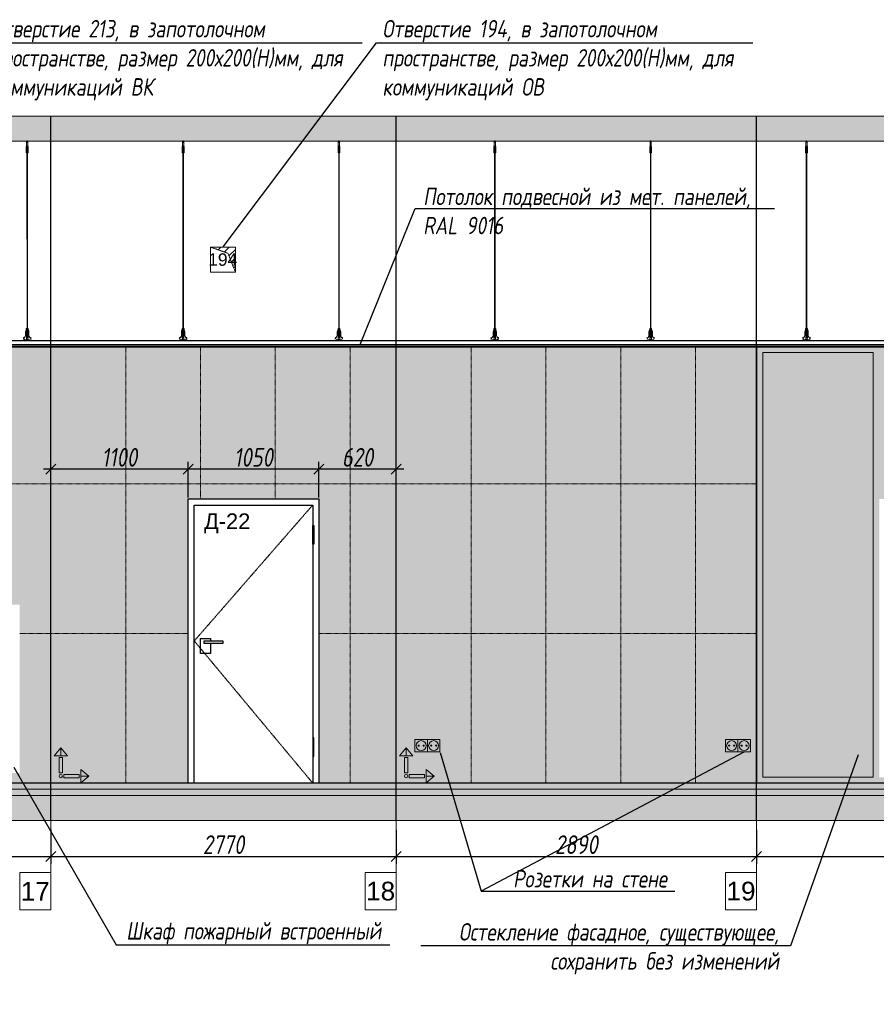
# Model space of a CAD drawing. Header units: millimetres. Extents: x -57162 to 485422, y -209335 to -9481.
# Tile 40 of 256: x 89983 to 96853, y -201562 to -193662. Entities that reach past the tile are written whole.
import ezdxf
from ezdxf import colors
from ezdxf.entities.mleader import LeaderData, LeaderLine
from ezdxf.math import Vec2, Vec3

# ---------------------------------------------------------------- set-up
doc = ezdxf.new("R2010")
doc.units = ezdxf.units.MM
doc.linetypes.add('( Hidden )', pattern=[0.375, 0.25, -0.125])
doc.linetypes.add('DASHDOT', pattern=[25.4, 12.7, -6.35, 0, -6.35])
doc.layers.get('Defpoints').update_dxf_attribs({"color": 31})
for name, color, linetype, lineweight in [('3_RC_Ceiling', 253, 'Continuous', 5), ('A-DETL-GENF', 7, 'Continuous', 5), ('EOM', 1, 'Continuous', 5), ('meb', 26, 'Continuous', 15)]:
    doc.layers.add(name, color=color, linetype=linetype, lineweight=lineweight)
for name, color, linetype, lineweight, true_color in [('dim_per', 7, 'Continuous', 9, 0x1c3800), ('dim_razv', 7, 'DASHDOT', 9, 0x183018), ('pol', 7, 'Continuous', 15, 0x55666d)]:
    doc.layers.add(name, color=color, linetype=linetype, lineweight=lineweight, true_color=true_color)
doc.styles.add('fl_iso paper', font='isocpeur.ttf', dxfattribs={"width": 0.8, "oblique": 10})
doc.styles.get("Standard").update_dxf_attribs({"font": 'arial.ttf'})
doc.dimstyles.new('In tre 1_50', dxfattribs={"dimtxt": 150, "dimasz": 80, "dimexe": 60, "dimexo": 10, "dimgap": 20, "dimtad": 1, "dimdec": 0, "dimrnd": 5, "dimzin": 0, "dimdsep": 46, "dimtxsty": 'fl_iso paper', "dimblk": 'OBLIQUE', "dimcen": 0, "dimdle": 60, "dimadec": 0, "dimazin": 0, "dimtfac": 1, "dimtdec": 0, "dimtofl": 0, "dimtmove": 1, "dimatfit": 1, "dimfxl": 40, "dimtolj": 1, "dimtzin": 0, "dimarcsym": 1})

# ---------------------------------------------------------------- blocks, each defined once
blk = doc.blocks.new('_Oblique')
at = {"color": 0, "linetype": 'ByBlock', "lineweight": -2}
blk.add_line((-0.5, -0.5), (0.5, 0.5), dxfattribs=at)
blk = doc.blocks.new('*D1013')
at = {"layer": 'Defpoints', "color": 0, "linetype": 'ByBlock', "transparency": 16777216}
for p in [(87882.5, -200152.1), (90232.5, -200152.1), (90232.5, -200375.5)]:
    blk.add_point(p, dxfattribs=at)
at = {"layer": 'dim_razv', "color": 0, "linetype": 'ByBlock', "lineweight": -2, "transparency": 16777216}
for p, q in [((87882.5, -200162.1), (87882.5, -200435.5)), ((90232.5, -200162.1), (90232.5, -200435.5)), ((87822.5, -200375.5), (90292.5, -200375.5))]:
    blk.add_line(p, q, dxfattribs=at)
at = {"layer": 'dim_razv', "color": 0, "linetype": 'ByBlock', "lineweight": -2, "transparency": 16777216, "xscale": 80, "yscale": 80, "zscale": 80, "rotation": 180}
blk.add_blockref('_Oblique', (87882.5, -200375.5), dxfattribs=at)
at = {"layer": 'dim_razv', "color": 0, "linetype": 'ByBlock', "lineweight": -2, "transparency": 16777216, "xscale": 80, "yscale": 80, "zscale": 80}
blk.add_blockref('_Oblique', (90232.5, -200375.5), dxfattribs=at)
at = {"layer": 'dim_razv', "color": 0, "linetype": 'ByBlock', "transparency": 16777216, "insert": (89057.5, -200280.5), "char_height": 150, "attachment_point": 5, "style": 'fl_iso paper'}
blk.add_mtext('\\A1;2350', dxfattribs=at)
blk = doc.blocks.new('*D1014')
at = {"layer": 'Defpoints', "color": 0, "linetype": 'ByBlock', "transparency": 16777216}
for p in [(90232.5, -200152.1), (93002.5, -200152.1), (93002.5, -200375.5)]:
    blk.add_point(p, dxfattribs=at)
at = {"layer": 'dim_razv', "color": 0, "linetype": 'ByBlock', "lineweight": -2, "transparency": 16777216}
for p, q in [((90232.5, -200162.1), (90232.5, -200435.5)), ((93002.5, -200162.1), (93002.5, -200435.5)), ((90172.5, -200375.5), (93062.5, -200375.5))]:
    blk.add_line(p, q, dxfattribs=at)
at = {"layer": 'dim_razv', "color": 0, "linetype": 'ByBlock', "lineweight": -2, "transparency": 16777216, "xscale": 80, "yscale": 80, "zscale": 80, "rotation": 180}
blk.add_blockref('_Oblique', (90232.5, -200375.5), dxfattribs=at)
at = {"layer": 'dim_razv', "color": 0, "linetype": 'ByBlock', "lineweight": -2, "transparency": 16777216, "xscale": 80, "yscale": 80, "zscale": 80}
blk.add_blockref('_Oblique', (93002.5, -200375.5), dxfattribs=at)
at = {"layer": 'dim_razv', "color": 0, "linetype": 'ByBlock', "transparency": 16777216, "insert": (91617.5, -200280.5), "char_height": 150, "attachment_point": 5, "style": 'fl_iso paper'}
blk.add_mtext('\\A1;2770', dxfattribs=at)
blk = doc.blocks.new('*D1015')
at = {"layer": 'Defpoints', "color": 0, "linetype": 'ByBlock', "transparency": 16777216}
for p in [(93002.5, -200152.1), (95892.5, -200152.1), (95892.5, -200375.5)]:
    blk.add_point(p, dxfattribs=at)
at = {"layer": 'dim_razv', "color": 0, "linetype": 'ByBlock', "lineweight": -2, "transparency": 16777216}
for p, q in [((93002.5, -200162.1), (93002.5, -200435.5)), ((95892.5, -200162.1), (95892.5, -200435.5)), ((92942.5, -200375.5), (95952.5, -200375.5))]:
    blk.add_line(p, q, dxfattribs=at)
at = {"layer": 'dim_razv', "color": 0, "linetype": 'ByBlock', "lineweight": -2, "transparency": 16777216, "xscale": 80, "yscale": 80, "zscale": 80, "rotation": 180}
blk.add_blockref('_Oblique', (93002.5, -200375.5), dxfattribs=at)
at = {"layer": 'dim_razv', "color": 0, "linetype": 'ByBlock', "lineweight": -2, "transparency": 16777216, "xscale": 80, "yscale": 80, "zscale": 80}
blk.add_blockref('_Oblique', (95892.5, -200375.5), dxfattribs=at)
at = {"layer": 'dim_razv', "color": 0, "linetype": 'ByBlock', "transparency": 16777216, "insert": (94447.5, -200280.5), "char_height": 150, "attachment_point": 5, "style": 'fl_iso paper'}
blk.add_mtext('\\A1;2890', dxfattribs=at)
blk = doc.blocks.new('*D1016')
at = {"layer": 'Defpoints', "color": 0, "linetype": 'ByBlock', "transparency": 16777216}
for p in [(95892.5, -200152.1), (98327.5, -200152.1), (98327.5, -200375.5)]:
    blk.add_point(p, dxfattribs=at)
at = {"layer": 'dim_razv', "color": 0, "linetype": 'ByBlock', "lineweight": -2, "transparency": 16777216}
for p, q in [((95892.5, -200162.1), (95892.5, -200435.5)), ((98327.5, -200162.1), (98327.5, -200435.5)), ((95832.5, -200375.5), (98387.5, -200375.5))]:
    blk.add_line(p, q, dxfattribs=at)
at = {"layer": 'dim_razv', "color": 0, "linetype": 'ByBlock', "lineweight": -2, "transparency": 16777216, "xscale": 80, "yscale": 80, "zscale": 80, "rotation": 180}
blk.add_blockref('_Oblique', (95892.5, -200375.5), dxfattribs=at)
at = {"layer": 'dim_razv', "color": 0, "linetype": 'ByBlock', "lineweight": -2, "transparency": 16777216, "xscale": 80, "yscale": 80, "zscale": 80}
blk.add_blockref('_Oblique', (98327.5, -200375.5), dxfattribs=at)
at = {"layer": 'dim_razv', "color": 0, "linetype": 'ByBlock', "transparency": 16777216, "insert": (97110, -200280.5), "char_height": 150, "attachment_point": 5, "style": 'fl_iso paper'}
blk.add_mtext('\\A1;2435', dxfattribs=at)
blk = doc.blocks.new('*D1031')
at = {"layer": 'Defpoints', "color": 0, "linetype": 'ByBlock', "transparency": 16777216}
for p in [(92382.5, -197268), (93002.5, -197459.1), (92382.5, -197506.3)]:
    blk.add_point(p, dxfattribs=at)
at = {"layer": 'dim_razv', "color": 0, "linetype": 'ByBlock', "lineweight": -2, "transparency": 16777216}
for p, q in [((92382.5, -197496.3), (92382.5, -197208)), ((93002.5, -197449.1), (93002.5, -197208)), ((93062.5, -197268), (92322.5, -197268))]:
    blk.add_line(p, q, dxfattribs=at)
at = {"layer": 'dim_razv', "color": 0, "linetype": 'ByBlock', "lineweight": -2, "transparency": 16777216, "xscale": 80, "yscale": 80, "zscale": 80, "rotation": 180}
blk.add_blockref('_Oblique', (92382.5, -197268), dxfattribs=at)
at = {"layer": 'dim_razv', "color": 0, "linetype": 'ByBlock', "lineweight": -2, "transparency": 16777216, "xscale": 80, "yscale": 80, "zscale": 80}
blk.add_blockref('_Oblique', (93002.5, -197268), dxfattribs=at)
at = {"layer": 'dim_razv', "color": 0, "linetype": 'ByBlock', "transparency": 16777216, "insert": (92692.5, -197173), "char_height": 150, "attachment_point": 5, "style": 'fl_iso paper'}
blk.add_mtext('\\A1;620', dxfattribs=at)
blk = doc.blocks.new('*D1032')
at = {"layer": 'Defpoints', "color": 0, "linetype": 'ByBlock', "transparency": 16777216}
for p in [(91332.5, -197268), (91332.5, -197506.3), (92382.5, -197506.3)]:
    blk.add_point(p, dxfattribs=at)
at = {"layer": 'dim_razv', "color": 0, "linetype": 'ByBlock', "lineweight": -2, "transparency": 16777216}
for p, q in [((91332.5, -197496.3), (91332.5, -197208)), ((92382.5, -197496.3), (92382.5, -197208)), ((92442.5, -197268), (91272.5, -197268))]:
    blk.add_line(p, q, dxfattribs=at)
at = {"layer": 'dim_razv', "color": 0, "linetype": 'ByBlock', "lineweight": -2, "transparency": 16777216, "xscale": 80, "yscale": 80, "zscale": 80, "rotation": 180}
blk.add_blockref('_Oblique', (91332.5, -197268), dxfattribs=at)
at = {"layer": 'dim_razv', "color": 0, "linetype": 'ByBlock', "lineweight": -2, "transparency": 16777216, "xscale": 80, "yscale": 80, "zscale": 80}
blk.add_blockref('_Oblique', (92382.5, -197268), dxfattribs=at)
at = {"layer": 'dim_razv', "color": 0, "linetype": 'ByBlock', "transparency": 16777216, "insert": (91857.5, -197173), "char_height": 150, "attachment_point": 5, "style": 'fl_iso paper'}
blk.add_mtext('\\A1;1050', dxfattribs=at)
blk = doc.blocks.new('*D1033')
at = {"layer": 'Defpoints', "color": 0, "linetype": 'ByBlock', "transparency": 16777216}
for p in [(90232.5, -197268), (91332.5, -197506.3), (90232.5, -197674.6)]:
    blk.add_point(p, dxfattribs=at)
at = {"layer": 'dim_razv', "color": 0, "linetype": 'ByBlock', "lineweight": -2, "transparency": 16777216}
for p, q in [((90232.5, -197664.6), (90232.5, -197208)), ((91332.5, -197496.3), (91332.5, -197208)), ((91392.5, -197268), (90172.5, -197268))]:
    blk.add_line(p, q, dxfattribs=at)
at = {"layer": 'dim_razv', "color": 0, "linetype": 'ByBlock', "lineweight": -2, "transparency": 16777216, "xscale": 80, "yscale": 80, "zscale": 80, "rotation": 180}
blk.add_blockref('_Oblique', (90232.5, -197268), dxfattribs=at)
at = {"layer": 'dim_razv', "color": 0, "linetype": 'ByBlock', "lineweight": -2, "transparency": 16777216, "xscale": 80, "yscale": 80, "zscale": 80}
blk.add_blockref('_Oblique', (91332.5, -197268), dxfattribs=at)
at = {"layer": 'dim_razv', "color": 0, "linetype": 'ByBlock', "transparency": 16777216, "insert": (90782.5, -197173), "char_height": 150, "attachment_point": 5, "style": 'fl_iso paper'}
blk.add_mtext('\\A1;1100', dxfattribs=at)
blk = doc.blocks.new('1')
at = {"layer": 'pol', "linetype": 'ByBlock'}
h = blk.add_hatch(color=1, dxfattribs=at)
h.paths.add_polyline_path([(35776.4, 73135.4), (35803.1, 73135.4), (35803.1, 73259), (35776.4, 73259)])
h.paths.add_polyline_path([(35789.8, 73274.6), (35843.2, 73274.6), (35789.8, 73338.2)])
h.paths.add_polyline_path([(35789.8, 73274.6), (35736.3, 73274.6), (35789.8, 73338.2)])
edge = h.paths.add_edge_path()
edge.add_arc((35789.8, 73110.5), 13.4, 0, 360)
h = blk.add_hatch(color=1, dxfattribs=at)
h.paths.add_polyline_path([(35813.3, 73097.1), (35813.3, 73123.9), (35936.9, 73123.9), (35936.9, 73097.1)])
h.paths.add_polyline_path([(35952.5, 73110.5), (35952.5, 73164), (36016.1, 73110.5)])
h.paths.add_polyline_path([(35952.5, 73110.5), (35952.5, 73057), (36016.1, 73110.5)])
at = {"layer": 'pol', "color": 1, "linetype": 'ByBlock'}
for points in [[(35789.8, 73274.6), (35736.3, 73274.6), (35789.8, 73338.2), (35789.8, 73274.6)], [(35789.8, 73274.6), (35843.2, 73274.6), (35789.8, 73338.2), (35789.8, 73274.6)], [(35952.5, 73110.5), (35952.5, 73164), (36016.1, 73110.5), (35952.5, 73110.5)], [(35952.5, 73110.5), (35952.5, 73057), (36016.1, 73110.5), (35952.5, 73110.5)]]:
    blk.add_lwpolyline(points, dxfattribs=at)
for points in [[(35776.4, 73135.4), (35803.1, 73135.4), (35803.1, 73259), (35776.4, 73259)], [(35813.3, 73097.1), (35813.3, 73123.9), (35936.9, 73123.9), (35936.9, 73097.1)]]:
    blk.add_lwpolyline(points, close=True, dxfattribs=at)
blk.add_circle((35789.8, 73110.5), 13.4, dxfattribs=at)
blk = doc.blocks.new('*U1036')
at = {"layer": '3_RC_Ceiling', "ltscale": 20}
for p, q in [((490272.3, -64062.5), (490277.8, -64062.5)), ((490274.8, -64010.2), (490274.8, -64070.1)), ((490284.8, -64048.3), (490274.8, -64048.3)), ((490277.8, -64049.5), (490277.8, -64070.1)), ((490277.8, -64097.8), (490277.8, -64057.1)), ((490279.8, -64005.3), (490279.8, -64024.4)), ((490281.8, -64049.5), (490281.8, -64070.1)), ((490281.8, -64097.8), (490281.8, -64057)), ((490281.8, -64062.5), (490287.3, -64062.5)), ((490284.8, -64010.2), (490284.8, -64070.1)), ((490272.3, -64091), (490277.8, -64091)), ((490284.8, -64070.1), (490274.8, -64070.1)), ((490277.9, -65491.9), (490277.8, -64104)), ((490281.8, -64091), (490287.3, -64091)), ((490281.9, -65491.9), (490281.8, -64104.1)), ((490277.9, -65511.1), (490277.9, -65482.6)), ((490281.9, -65511.1), (490281.9, -65482.6)), ((490272.4, -65524.1), (490277.9, -65524.1)), ((490272.4, -65552.6), (490277.9, -65552.6)), ((490277.9, -65559.3), (490277.9, -65518.6)), ((490277.9, -65582.5), (490277.9, -65566.3)), ((490281.9, -65559.4), (490281.9, -65518.6)), ((490281.9, -65524.1), (490287.4, -65524.1)), ((490281.9, -65552.6), (490287.4, -65552.6)), ((490281.9, -65582.5), (490281.9, -65566.3)), ((490285.6, -65568.8), (490274.1, -65568.8)), ((490274.1, -65586.8), (490274.1, -65597.8)), ((490274.1, -65597.8), (490274.1, -65604.3)), ((490276.5, -65574.8), (490276.5, -65571.4)), ((490277.9, -65570.9), (490277, -65570.9)), ((490277.9, -65575.3), (490277, -65575.3)), ((490277.4, -65574.8), (490277.3, -65570.9)), ((490277.9, -65574.8), (490277.4, -65574.8)), ((490282.8, -65570.9), (490281.9, -65570.9)), ((490282.4, -65574.8), (490281.9, -65574.8)), ((490282.8, -65575.3), (490281.9, -65575.3)), ((490282.4, -65574.8), (490282.4, -65570.9)), ((490283.3, -65574.8), (490283.3, -65571.4)), ((490285.6, -65586.8), (490285.6, -65597.8)), ((490285.6, -65597.8), (490285.6, -65604.3))]:
    blk.add_line(p, q, dxfattribs=at)
at = {"layer": '3_RC_Ceiling', "ltscale": 20, "elevation": -5.1}
blk.add_lwpolyline([(490272.3, -64051.8), (490272.3, -64102.6, 0.311691), (490287.3, -64102.6), (490287.3, -64051.8, 0.333333)], format="xyb", close=True, dxfattribs=at)
at = {"layer": '3_RC_Ceiling', "ltscale": 20}
for points in [[(490282, -64057.5, 0.15158), (490281.9, -64057.1, 0.106977), (490281.4, -64056.6, 0.07462), (490280.7, -64056.3, 0.061287), (490279.9, -64056.2, 0.061287), (490279, -64056.3, 0.07462), (490278.3, -64056.6, 0.106977), (490277.8, -64057.1, 0.15158), (490277.7, -64057.5, 0.156429), (490277.8, -64058, 0.106977)], [(490282, -64057.5, -0.164855), (490281.8, -64058, -0.106977)], [(490282, -64097.3, -0.15158), (490281.9, -64097.7, -0.106977), (490281.4, -64098.2, -0.07462), (490280.7, -64098.5, -0.061287), (490279.9, -64098.6, -0.061287), (490279, -64098.5, -0.07462), (490278.3, -64098.2, -0.106977), (490277.8, -64097.7, -0.15158), (490277.7, -64097.3, -0.156429), (490277.8, -64096.8, -0.106977)], [(490281.8, -64096.8, -0.164855), (490282, -64097.3, -0.15158)], [(490287.4, -65524.7, -0.160742), (490293.9, -65538), (490293.9, -65568.4, 0.196304), (490301, -65585.9, -0.186577), (490301.9, -65587.9, 0.403263), (490303.4, -65589.3), (490303.4, -65589.3, 0.315299), (490304.8, -65588.4), (490305, -65587.7, -0.253979), (490306.1, -65586.8, -0.113914), (490306.5, -65586.8, -0.349227), (490307.7, -65588.2), (490307.7, -65590.4, -0.065543), (490307.5, -65591.7), (490306.1, -65596.9, -0.339454), (490296.4, -65604.3), (490263.3, -65604.3, -0.339454), (490253.6, -65596.9), (490252.2, -65591.7, -0.065543), (490252, -65590.4), (490252, -65588.2, -0.349227), (490253.2, -65586.8, -0.113914), (490253.6, -65586.8, -0.253979), (490254.7, -65587.7), (490254.9, -65588.4, 0.315299), (490256.4, -65589.3), (490256.4, -65589.3, 0.403263), (490257.9, -65587.9, -0.186577), (490258.7, -65585.9, 0.196304), (490265.9, -65568.4), (490265.9, -65538, -0.160742), (490272.4, -65524.7)], [(490282, -65519.1, 0.15158), (490281.9, -65518.6, 0.106977), (490281.4, -65518.2, 0.07462), (490280.7, -65517.9, 0.061287), (490279.9, -65517.8, 0.061287), (490279, -65517.9, 0.07462), (490278.3, -65518.2, 0.106977), (490277.8, -65518.6, 0.15158), (490277.7, -65519.1, 0.156429), (490277.9, -65519.6, 0.106977)], [(490282, -65558.9, -0.15158), (490281.9, -65559.3, -0.106977), (490281.4, -65559.8, -0.07462), (490280.7, -65560.1, -0.061287), (490279.9, -65560.2, -0.061287), (490279, -65560.1, -0.07462), (490278.3, -65559.8, -0.106977), (490277.8, -65559.3, -0.15158), (490277.7, -65558.9, -0.156429), (490277.9, -65558.4, -0.106977)], [(490282, -65519.1, -0.164855), (490281.9, -65519.6, -0.106977)], [(490281.9, -65558.4, -0.164855), (490282, -65558.9, -0.15158)], [(490285.6, -65588.8), (490286.4, -65588.8, 0.414214), (490286.9, -65588.3), (490286.9, -65587.3, 0.414214), (490286.4, -65586.8), (490273.4, -65586.8, 0.414214), (490272.9, -65587.3), (490272.9, -65588.3, 0.414214), (490273.4, -65588.8), (490274.1, -65588.8)], [(490285.6, -65595.8), (490286.4, -65595.8, -0.414214), (490286.9, -65596.3), (490286.9, -65597.3, -0.414214), (490286.4, -65597.8), (490273.4, -65597.8, -0.414214), (490272.9, -65597.3), (490272.9, -65596.3, -0.414214), (490273.4, -65595.8), (490274.1, -65595.8)], [(490285.6, -65604.3), (490285.6, -65605.3, -0.414214), (490282.6, -65608.3), (490277.1, -65608.3, -0.414214), (490274.1, -65605.3), (490274.1, -65604.3)]]:
    blk.add_lwpolyline(points, format="xyb", dxfattribs=at)
blk.add_lwpolyline([(490272.4, -65513.4), (490272.4, -65564.2, 0.311691), (490287.4, -65564.2), (490287.4, -65513.4, 0.333333)], format="xyb", close=True, dxfattribs=at)
at = {"layer": '3_RC_Ceiling', "ltscale": 20, "const_width": 2.22}
blk.add_lwpolyline([(490307.6, -65584.7, -1), (490312.1, -65584.7), (490312.1, -65586.3, -0.267949), (490311.4, -65587.5, 0.57735), (490311.4, -65589.9, -0.267949), (490312.1, -65591.1), (490312.1, -65593.7, -0.267949), (490311.4, -65594.9, 0.57735), (490311.4, -65597.3, -0.267949), (490312.1, -65598.5), (490312.1, -65601.2, -0.267949), (490311.4, -65602.4, 0.57735), (490311.4, -65604.8, -0.267949), (490312.1, -65606), (490312.1, -65608.8, -0.414214), (490310.7, -65610.2), (490304.5, -65610.2, -0.247529), (490303.3, -65609.6, 0.247529), (490302.2, -65609), (490298.3, -65609, 0.247529), (490297.1, -65609.6, -0.247529), (490296, -65610.2), (490282.3, -65610.2, -0.267949), (490281.1, -65609.5, 0.57735), (490278.7, -65609.5, -0.267949), (490277.5, -65610.2), (490263.7, -65610.2, -0.247529), (490262.6, -65609.6, 0.247529), (490261.4, -65609), (490257.6, -65609, 0.247529), (490256.4, -65609.6, -0.247529), (490255.3, -65610.2), (490249, -65610.2, -0.414214), (490247.6, -65608.8), (490247.6, -65606, -0.267949), (490248.3, -65604.8, 0.57735), (490248.3, -65602.4, -0.267949), (490247.6, -65601.2), (490247.6, -65598.5, -0.267949), (490248.3, -65597.3, 0.57735), (490248.3, -65594.9, -0.267949), (490247.6, -65593.7), (490247.6, -65591.1, -0.267949), (490248.3, -65589.9, 0.57735), (490248.3, -65587.5, -0.267949), (490247.6, -65586.3), (490247.6, -65584.7, -1), (490252.1, -65584.7, -1)], format="xyb", dxfattribs=at)
at = {"layer": '3_RC_Ceiling', "ltscale": 20, "flags": 128}
blk.add_lwpolyline([(490285.6, -65586.8, -0.414214), (490286.1, -65586.3), (490286.6, -65586.3), (490286.6, -65573.3), (490286.1, -65573.3, -0.414214), (490285.6, -65572.8), (490285.6, -65567.9), (490274.1, -65567.9), (490274.1, -65572.8, -0.414214), (490273.6, -65573.3), (490273.1, -65573.3), (490273.1, -65586.3), (490273.6, -65586.3, -0.414214), (490274.1, -65586.8)], format="xyb", dxfattribs=at)
at = {"layer": '3_RC_Ceiling', "ltscale": 20}
for centre in [(490279.8, -64066.3), (490279.8, -64086.3), (490279.9, -65527.8), (490279.9, -65547.8)]:
    blk.add_circle(centre, 1.6, dxfattribs=at)
for centre, radius, start, end in [((490279.8, -64076.3), 2.8, 131.81165, 228.19115), ((490279.8, -64076.3), 2.8, 131.81165, 228.19115), ((490279.8, -64076.3), 2.8, 48.19102, 131.81165), ((490279.8, -64076.3), 2.8, 228.19115, 311.81178), ((490279.8, -64076.3), 2.8, 311.81178, 48.19102), ((490279.9, -65537.8), 2.8, 131.81165, 228.19115), ((490279.9, -65537.8), 2.8, 131.81165, 228.19115), ((490279.9, -65537.8), 2.8, 48.19102, 131.81165), ((490279.9, -65537.8), 2.8, 228.19115, 311.81178), ((490279.9, -65537.8), 2.8, 311.81178, 48.19102), ((490277, -65571.4), 0.5, 90.0014, 180.0014), ((490277, -65574.8), 0.5, 180.0014, 270.0014), ((490278.4, -65582.5), 0.531, 180.0014, 219.64067), ((490279.1, -65581.9), 1.44, 219.64067, 243.43635), ((490279.6, -65581), 2.48, 243.43635, 258.30048), ((490279.9, -65579.5), 3.99, 258.30048, 270.0014), ((490279.9, -65579.5), 3.99, 270.0014, 281.70232), ((490280.2, -65581), 2.48, 281.70232, 296.56645), ((490280.6, -65581.9), 1.44, 296.56645, 320.36213), ((490281.3, -65582.5), 0.531, 320.36213, 0.0014), ((490282.8, -65571.4), 0.5, 0.0014, 90.0014), ((490282.8, -65574.8), 0.5, 270.0014, 0.0014)]:
    blk.add_arc(centre, radius, start, end, dxfattribs=at)
blk = doc.blocks.new('*U1209')
at = {"layer": '3_RC_Ceiling'}
blk.add_blockref('*U1036', (-490279.9, 64807.8, 2.5), dxfattribs=at)
blk = doc.blocks.new('*U1210')
at = {"color": 0, "linetype": 'ByBlock', "lineweight": -2, "transparency": 16777216}
for p in [(3750, 0), (5000, 0), (6250, 0), (7500, 0), (8750, 0), (10000, 0)]:
    blk.add_blockref('*U1209', p, dxfattribs=at)

msp = doc.modelspace()

# ---------------------------------------------------------------- hatches: boundary and pattern name
at = {"linetype": '( Hidden )', "lineweight": 13, "ltscale": 1000}
h = msp.add_hatch(dxfattribs=at)
h.set_pattern_fill('ANSI31', color=253, scale=15)
h.set_pattern_definition([(45, (-69063.69, 550), (-33.6759605, 33.6759605), [])])
h.paths.add_polyline_path([(91712.5, -195686.3), (91712.5, -195486.3), (91512.5, -195486.3), (91652.9, -195536.2)])
at = {"linetype": 'ByBlock'}
h = msp.add_hatch(color=252, dxfattribs=at)
h.dxf.hatch_style = 1
h.paths.add_polyline_path([(95892.5, -196286.3), (98327.5, -196286.3), (98327.5, -199786.3), (95892.5, -199786.3)])
h.paths.add_polyline_path([(95942.5, -199740.3), (96827.7, -199740.3), (96827.7, -196332.3), (95942.5, -196332.3)], flags=16)
h.paths.add_polyline_path([(98277.5, -196332.3), (96877.7, -196332.3), (96877.7, -197506.3), (98277.5, -197506.3)], flags=16)
h.paths.add_polyline_path([(96877.7, -197552.3), (97818.2, -197552.3), (97818.2, -199740.3), (96877.7, -199740.3)], flags=16)
h.paths.add_polyline_path([(97818.2, -199740.3), (98277.5, -199740.3), (98277.5, -197552.3), (97818.2, -197552.3)], flags=16)
h.paths.add_polyline_path([(96877.7, -197506.3), (98277.5, -197506.3), (98277.5, -197552.3), (96877.7, -197552.3)], flags=16)
at = {"lineweight": 13}
h = msp.add_hatch(color=253, dxfattribs=at)
h.dxf.hatch_style = 1
h.set_gradient(color1=(0, 18, 71), color2=(216, 219, 228), name='INVCURVED')
h.paths.add_polyline_path([(95942.5, -199740.3), (96827.7, -199740.3), (96827.7, -196332.3), (95942.5, -196332.3)])
h.paths.add_polyline_path([(98277.5, -196332.3), (96877.7, -196332.3), (96877.7, -197506.3), (98277.5, -197506.3)])
h.paths.add_polyline_path([(96957.7, -197632.3), (97738.2, -197632.3), (97738.2, -199660.3), (96957.7, -199660.3)])
h.paths.add_polyline_path([(97898.2, -199660.3), (98197.5, -199660.3), (98197.5, -197632.3), (97898.2, -197632.3)])
at = {"layer": 'A-DETL-GENF'}
h = msp.add_hatch(dxfattribs=at)
h.set_pattern_fill('ANSI35', color=256, scale=20, style=0)
h.set_pattern_definition([(45, (-66125.5, -202177.55), (-89.80256, 89.80256), []), (45, (-66035.7, -202177.55), (-89.80256, 89.80256), [158.75, -31.75, 0, -31.75])])
h.paths.add_polyline_path([(85632.2, -194636.3), (109539.3, -194636.3), (109539.3, -194436.3), (85632.2, -194436.3)])
h = msp.add_hatch(dxfattribs=at)
h.set_pattern_fill('AR-CONC', color=256, style=0)
h.set_pattern_definition([(50, (-66125.5, -207627.55), (182.18467, -15.93909), [19.05, -209.55]), (355, (-66125.5, -207627.55), (-35.24342, 191.05685), [15.24, -167.64058]), (100.45144, (-66110.32, -207628.88), (146.94125, 175.11775), [16.19, -178.09024]), (46.1842, (-66125.5, -207576.75), (271.07904, -42.04233), [28.575, -314.325]), (96.63556, (-66102.91, -207580.25), (237.40413, 247.42612), [24.28502, -267.1356]), (351.18415, (-66125.5, -207576.75), (237.40413, 247.42612), [22.85997, -251.45973]), (21, (-66100.1, -207589.45), (151.61439, -102.2652), [19.05, -209.55]), (326, (-66100.1, -207589.45), (61.80203, 184.18797), [15.24, -167.64]), (71.45144, (-66087.47, -207597.97), (213.41642, 81.92277), [16.19, -178.08994]), (37.5, (-66125.504, -207627.55), (3.088603, 84.55504), [0, -165.608, 0, -170.18, 0, -168.275]), (7.5, (-66125.5, -207627.55), (66.819663, 100.180575), [0, -97.028, 0, -161.798, 0, -64.135]), (327.5, (-66182.146, -207627.55), (135.590595, -5.728744), [0, -63.5, 0, -198.12, 0, -262.89]), (317.5, (-66207.55, -207627.55), (148.12918, 25.42649), [0, -82.55, 0, -131.572, 0, -186.69])])
h.paths.add_polyline_path([(85632.2, -199836.3), (109539.3, -199836.3), (109539.3, -199786.3), (85632.2, -199786.3)])
h = msp.add_hatch(dxfattribs=at)
h.set_pattern_fill('ANSI35', color=256, scale=10, style=0)
h.set_pattern_definition([(45, (-66125.504, -207627.55), (-44.90128, 44.90128), []), (45, (-66080.6, -207627.55), (-44.90128, 44.90128), [79.375, -15.875, 0, -15.875])])
h.paths.add_polyline_path([(109539.3, -199886.3), (85632.2, -199886.3), (85632.2, -199836.3), (109539.3, -199836.3)])
h = msp.add_hatch(dxfattribs=at)
h.set_pattern_fill('ANSI35', color=256, scale=20, style=0)
h.set_pattern_definition([(45, (-66125.5, -207627.55), (-89.80256, 89.80256), []), (45, (-66035.7, -207627.55), (-89.80256, 89.80256), [158.75, -31.75, 0, -31.75])])
h.paths.add_polyline_path([(85632.2, -200086.3), (109539.3, -200086.3), (109539.3, -199886.3), (85632.2, -199886.3)])
at = {"layer": 'dim_razv', "true_color": 0xffffff, "transparency": 33554687}
h = msp.add_hatch(dxfattribs=at)
h.set_pattern_fill('AR-SAND', scale=3, angle=315)
h.set_pattern_definition([(352.5, (120932.77, 10341.21), (100.42605, 107.214405), [0, -115.824, 0, -129.54, 0, -123.825]), (322.5, (120932.77, 10341.21), (247.41986, 56.70328), [0, -62.484, 0, -104.394, 0, -40.005]), (282.5, (120866.5, 10407.49), (168.09969, -167.48995), [0, -38.1, 0, -137.16, 0, -179.07]), (272.5, (120866.5, 10407.49), (209.26523, -114.68433), [0, -19.05, 0, -89.916, 0, -102.87])])
h.paths.add_polyline_path([(86082.5, -196286.3), (95892.5, -196286.3), (95892.5, -199786.3), (86082.5, -199786.3)])
h.paths.add_polyline_path([(87682.5, -199786.3), (87682.5, -197486.3), (86082.5, -197486.3), (86082.5, -199786.3)], flags=17)
h.paths.add_polyline_path([(89232.5, -198356.3), (89982.5, -198356.3), (89982.5, -199706.3), (89232.5, -199706.3)], flags=16)
h.paths.add_polyline_path([(91332.5, -197506.3), (92382.5, -197506.3), (92382.5, -199786.3), (91332.5, -199786.3)], flags=16)

# ---------------------------------------------------------------- linework, layer by layer
at = {"lineweight": 13}
for points in [[(85632.2, -194636.3), (109539.3, -194636.3), (109539.3, -194436.3), (85632.2, -194436.3)], [(91712.5, -195686.3), (91512.5, -195686.3), (91512.5, -195486.3), (91712.5, -195486.3)], [(95942.5, -199740.3), (96827.7, -199740.3), (96827.7, -196332.3), (95942.5, -196332.3)], [(92382.5, -197506.3), (91332.5, -197506.3), (91332.5, -199786.3), (92382.5, -199786.3)], [(92382.5, -197506.3), (91332.5, -197506.3), (91332.5, -199786.3), (92382.5, -199786.3)], [(85632.2, -199836.3), (109539.3, -199836.3), (109539.3, -199786.3), (85632.2, -199786.3)], [(109539.3, -199886.3), (85632.2, -199886.3), (85632.2, -199836.3), (109539.3, -199836.3)], [(85632.2, -200086.3), (109539.3, -200086.3), (109539.3, -199886.3), (85632.2, -199886.3)]]:
    msp.add_lwpolyline(points, close=True, dxfattribs=at)
at = {"lineweight": 30}
for points in [[(90232.5, -200086.3), (90232.5, -194436.3)], [(93002.5, -200086.3), (93002.5, -194436.3)], [(95892.5, -200086.3), (95892.5, -194436.3)]]:
    msp.add_lwpolyline(points, dxfattribs=at)
at = {"color": 253, "linetype": '( Hidden )', "lineweight": 13, "ltscale": 15}
msp.add_lwpolyline([(91712.5, -195686.3), (91712.5, -195486.3), (91512.5, -195486.3), (91652.9, -195536.2)], close=True, dxfattribs=at)
at = {"linetype": 'ByBlock'}
for points in [[(86082.5, -196236.3), (109102.5, -196236.3), (109102.5, -196271.3), (86082.5, -196271.3)], [(109102.5, -196286.3), (86082.5, -196286.3), (86082.5, -196271.3), (109102.5, -196271.3)], [(86082.5, -196286.3), (95892.5, -196286.3), (95892.5, -199786.3), (86082.5, -199786.3)], [(95892.5, -196286.3), (98327.5, -196286.3), (98327.5, -199786.3), (95892.5, -199786.3)], [(91332.5, -197506.3), (92382.5, -197506.3), (92382.5, -199786.3), (91332.5, -199786.3)], [(91382.5, -197556.3), (92332.5, -197556.3), (92332.5, -199786.3), (91382.5, -199786.3)], [(92332.5, -197718.7), (92342.5, -197718.7), (92342.5, -197868.7), (92332.5, -197868.7)], [(91462.5, -198646.3), (91612.5, -198646.3), (91612.5, -198666.3), (91462.5, -198666.3)], [(92332.5, -199574), (92342.5, -199574), (92342.5, -199424), (92332.5, -199424)]]:
    msp.add_lwpolyline(points, close=True, dxfattribs=at)
at = {"color": 253, "linetype": '( Hidden )', "lineweight": 13, "ltscale": 15}
msp.add_lwpolyline([(92332.5, -197556.3), (91382.5, -198646.3), (92332.5, -199786.3)], dxfattribs=at)
at = {"linetype": 'ByBlock'}
msp.add_lwpolyline([(91512.5, -198666.3), (91512.5, -198746.3), (91432.5, -198746.3), (91432.5, -198626.3), (91512.5, -198626.3), (91512.5, -198646.3)], dxfattribs=at)
at = {"layer": 'dim_razv', "color": 253, "ltscale": 0.3, "transparency": 33554687}
for points in [[(90832.5, -199786.3), (90832.5, -196286.3)], [(91432.5, -197506.3), (91432.5, -196286.3)], [(92032.5, -197506.3), (92032.5, -196286.3)], [(92632.5, -199786.3), (92632.5, -196286.3)], [(93602.5, -199786.3), (93602.5, -196286.3)], [(94202.5, -199786.3), (94202.5, -196286.3)], [(94802.5, -199786.3), (94802.5, -196286.3)], [(95402.5, -199786.3), (95402.5, -196286.3)], [(86082.5, -197386.3), (95892.5, -197386.3)], [(89982.5, -198586.3), (91332.5, -198586.3)], [(92382.5, -198586.3), (95892.5, -198586.3)]]:
    msp.add_lwpolyline(points, dxfattribs=at)
at = {"layer": 'EOM', "color": 252, "linetype": 'ByBlock'}
for points in [[(93252.5, -199536.3), (93152.5, -199536.3), (93152.5, -199436.3), (93252.5, -199436.3)], [(93352.5, -199536.3), (93252.5, -199536.3), (93252.5, -199436.3), (93352.5, -199436.3)], [(95742.5, -199536.3), (95642.5, -199536.3), (95642.5, -199436.3), (95742.5, -199436.3)], [(95842.5, -199536.3), (95742.5, -199536.3), (95742.5, -199436.3), (95842.5, -199436.3)]]:
    msp.add_lwpolyline(points, close=True, dxfattribs=at)
for centre, radius in [((93202.5, -199486.3), 40), ((93302.5, -199486.3), 40), ((95692.5, -199486.3), 40), ((95792.5, -199486.3), 40), ((93182.5, -199486.3), 5), ((93222.5, -199486.3), 5), ((93282.5, -199486.3), 5), ((93322.5, -199486.3), 5), ((95672.5, -199486.3), 5), ((95712.5, -199486.3), 5), ((95772.5, -199486.3), 5), ((95812.5, -199486.3), 5)]:
    msp.add_circle(centre, radius, dxfattribs=at)
at = {"layer": 'meb', "color": 5, "true_color": 0x0505ff}
for points in [[(90232.5, -199500), (90232.5, -200804.2)], [(93002.5, -199500), (93002.5, -200804.2)], [(95892.5, -199500), (95892.5, -200804.2)]]:
    msp.add_lwpolyline(points, dxfattribs=at)
for points in [[(89982.5, -200804.2), (90232.5, -200804.2), (90232.5, -200504.2), (89982.5, -200504.2)], [(92752.5, -200804.2), (93002.5, -200804.2), (93002.5, -200504.2), (92752.5, -200504.2)], [(95642.5, -200804.2), (95892.5, -200804.2), (95892.5, -200504.2), (95642.5, -200504.2)]]:
    msp.add_lwpolyline(points, close=True, dxfattribs=at)

# ---------------------------------------------------------------- block references
msp.add_blockref('*U1210', (86293.1, -195433.9, -2.5))
at = {"linetype": 'ByBlock', "xscale": 0.9938708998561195, "yscale": 0.9938708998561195, "zscale": 0.9938708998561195}
for p in [(54741.6, -272392.7), (57511.6, -272392.7)]:
    msp.add_blockref('1', p, dxfattribs=at)

# ---------------------------------------------------------------- texts
at = {"linetype": 'ByBlock', "insert": (91646.5, -197703.4), "char_height": 125, "attachment_point": 5}
msp.add_mtext_dynamic_manual_height_columns('Д-22', width=726.14, gutter_width=12.5, heights=[0], dxfattribs=at)
at = {"layer": 'Defpoints', "lineweight": 13, "insert": (91610.8, -195587), "char_height": 100, "attachment_point": 5}
msp.add_mtext_dynamic_manual_height_columns('194', width=219.763, gutter_width=12.5, heights=[0], dxfattribs=at)
at = {"layer": 'meb', "color": 5, "true_color": 0x0505ff, "char_height": 150, "attachment_point": 5}
for s, insert in [('17', (90107.5, -200654.2)), ('18', (92877.5, -200654.2)), ('19', (95767.5, -200654.2))]:
    msp.add_mtext_dynamic_manual_height_columns(s, width=165.776, gutter_width=12.5, heights=[0], dxfattribs=dict(at, insert=insert))

# ---------------------------------------------------------------- dimensions: what is measured, and where the dimension line sits
at = {"layer": 'dim_razv', "linetype": 'ByBlock'}
for base, p1, p2, picture, middle in [((90232.5, -197268), (91332.5, -197506.3), (90232.5, -197674.6), '*D1033', (90782.5, -197173)), ((91332.5, -197268), (92382.5, -197506.3), (91332.5, -197506.3), '*D1032', (91857.5, -197173)), ((92382.5, -197268), (93002.5, -197459.1), (92382.5, -197506.3), '*D1031', (92692.5, -197173))]:
    dim = msp.add_linear_dim(base=base, p1=p1, p2=p2, angle=180, dimstyle='In tre 1_50', dxfattribs=at)
    dim.commit()
    dim.dimension.update_dxf_attribs({"geometry": picture, "text_midpoint": middle})
for base, p1, p2, picture, middle in [((90232.5, -200375.5), (87882.5, -200152.1), (90232.5, -200152.1), '*D1013', (89057.5, -200280.5)), ((93002.5, -200375.5), (90232.5, -200152.1), (93002.5, -200152.1), '*D1014', (91617.5, -200280.5)), ((95892.5, -200375.5), (93002.5, -200152.1), (95892.5, -200152.1), '*D1015', (94447.5, -200280.5)), ((98327.5, -200375.5), (95892.5, -200152.1), (98327.5, -200152.1), '*D1016', (97110, -200280.5))]:
    dim = msp.add_linear_dim(base=base, p1=p1, p2=p2, dimstyle='In tre 1_50', dxfattribs=at)
    dim.commit()
    dim.dimension.update_dxf_attribs({"geometry": picture, "text_midpoint": middle})

# ---------------------------------------------------------------- leaders
at = {"layer": 'dim_per', "linetype": 'ByBlock'}
ml = msp.add_multileader_mtext('Standard', dxfattribs=at)
ml.set_content('Отверстие 213, в запотолочном пространстве, размер 200х200(Н)мм, для коммуникаций ВК', color=256, style='fl_iso paper')
ml.set_leader_properties()
ml.build(insert=Vec2(0, 0))
ml.multileader.update_dxf_attribs({"text_left_attachment_type": 6, "text_right_attachment_type": 6, "dogleg_length": 252.8})
ctx = ml.context
ctx.base_point, ctx.char_height, ctx.plane_origin = Vec3(89755.6, -193846.3), 140, Vec3(94283.9, -190758.1)
ctx.left_attachment, ctx.right_attachment = 6, 6
notes = []
notes.append((ctx, [(0, (1, 1, 0), (89713.6, -193846.3), (1, 0), 42, [(0, [(88912.5, -195386.3)], 0, [])])]))
ctx.mtext.insert, ctx.mtext.width, ctx.mtext.flow_direction = Vec3(89757.6, -193664.3), 2942.015, 5
ml = msp.add_multileader_mtext('Standard', dxfattribs=at)
ml.set_content('Отверстие 194, в запотолочном пространстве, размер 200х200(Н)мм, для коммуникаций ОВ', color=256, style='fl_iso paper')
ml.set_leader_properties()
ml.build(insert=Vec2(0, 0))
ml.multileader.update_dxf_attribs({"text_left_attachment_type": 6, "text_right_attachment_type": 6, "dogleg_length": 252.8})
ctx = ml.context
ctx.base_point, ctx.char_height, ctx.plane_origin = Vec3(92889.2, -193846.3), 140, Vec3(90911.8, -190758.1)
ctx.left_attachment, ctx.right_attachment = 6, 6
notes.append((ctx, [(1, (1, 1, 0), (92843.6, -193846.3), (1, 0), 45.6, [(0, [(91612.5, -195486.3)], 0, [])])]))
ctx.mtext.insert, ctx.mtext.width, ctx.mtext.flow_direction = Vec3(92891.2, -193664.3), 2942.015, 5
ml = msp.add_multileader_mtext('Standard', dxfattribs=at)
ml.set_content('Потолок подвесной из мет. панелей, \\PRAL 9016', color=256, style='fl_iso paper')
ml.set_leader_properties()
ml.build(insert=Vec2(0, 0))
ml.multileader.update_dxf_attribs({"text_left_attachment_type": 6, "text_right_attachment_type": 6, "dogleg_length": 252.8})
ctx = ml.context
ctx.base_point, ctx.char_height, ctx.plane_origin = Vec3(93216.5, -195177.8), 140, Vec3(93274.6, -194506.8)
ctx.left_attachment, ctx.right_attachment = 6, 6
notes.append((ctx, [(0, (1, 1, 0), (93153, -195177.8), (1, 0), 63.5, [(0, [(92711.4, -196271.3)], 0, [])])]))
ctx.mtext.insert, ctx.mtext.flow_direction = Vec3(93218.5, -195009.8), 5
ml = msp.add_multileader_mtext('Standard', dxfattribs=at)
ml.set_content('Розетки на стене', color=256, style='fl_iso paper')
ml.set_leader_properties()
ml.build(insert=Vec2(0, 0))
ml.multileader.update_dxf_attribs({"text_left_attachment_type": 6, "text_right_attachment_type": 6, "dogleg_length": 252.8})
ctx = ml.context
ctx.base_point, ctx.char_height, ctx.plane_origin = Vec3(93937.5, -200652.5), 140, Vec3(101524.6, -209121.1)
ctx.left_attachment, ctx.right_attachment = 6, 6
notes.append((ctx, [(1, (1, 1, 0), (93684.7, -200652.5), (1, 0), 252.8, [(0, [(95792.5, -199536.3)], 0, []), (2, [(93352.5, -199536.3)], 0, [])])]))
ctx.mtext.insert, ctx.mtext.width, ctx.mtext.flow_direction = Vec3(93939.5, -200484.5), 1413.12, 5
ml = msp.add_multileader_mtext('Standard', dxfattribs=at)
ml.set_content('Остекление фасадное, существующее, сохранить без изменений', color=256, style='fl_iso paper')
ml.set_leader_properties()
ml.build(insert=Vec2(0, 0))
ml.multileader.update_dxf_attribs({"text_left_attachment_type": 6, "text_right_attachment_type": 6, "dogleg_length": 252.8})
ctx = ml.context
ctx.base_point, ctx.char_height, ctx.plane_origin = Vec3(93334.1, -201092.2), 140, Vec3(91488.9, -199307.7)
ctx.left_attachment, ctx.right_attachment, ctx.text_align_type = 6, 6, 2
notes.append((ctx, [(1, (1, 1, 0), (96164.6, -201092.2), (-1, 0), 89.8, [(1, [(96708, -199556.7)], 0, [])])]))
ctx.mtext.insert, ctx.mtext.width, ctx.mtext.alignment, ctx.mtext.flow_direction = Vec3(96072.8, -200910.2), 2844.499, 3, 5
ml = msp.add_multileader_mtext('Standard', dxfattribs=at)
ml.set_content('Шкаф пожарный встроенный', color=256, style='fl_iso paper')
ml.set_leader_properties()
ml.build(insert=Vec2(0, 0))
ml.multileader.update_dxf_attribs({"text_left_attachment_type": 6, "text_right_attachment_type": 6, "dogleg_length": 78.2})
ctx = ml.context
ctx.base_point, ctx.char_height, ctx.plane_origin = Vec3(90835.1, -201084), 140, Vec3(99354.1, -202878.5)
ctx.left_attachment, ctx.right_attachment = 6, 6
notes.append((ctx, [(1, (1, 1, 0), (90757, -201084), (1, 0), 78.2, [(1, [(89932.5, -199656.3)], 0, [])])]))
ctx.mtext.insert, ctx.mtext.width, ctx.mtext.defined_height, ctx.mtext.flow_direction = Vec3(90837.1, -200902), 2091.807, 13.9, 5
for ctx, leaders in notes:
    for number, flags, end, landing, length, lines in leaders:
        leader = LeaderData()
        leader.index, (leader.has_last_leader_line, leader.has_dogleg_vector, leader.attachment_direction) = number, flags
        leader.last_leader_point, leader.dogleg_vector, leader.dogleg_length = Vec3(end), Vec3(landing), length
        for number, points, colour, breaks in lines:
            line = LeaderLine()
            line.index, line.vertices, line.color, line.breaks = number, Vec3.list(points), colors.encode_raw_color(colour), breaks
            leader.lines.append(line)
        ctx.leaders.append(leader)

doc.saveas('drawing.dxf')
